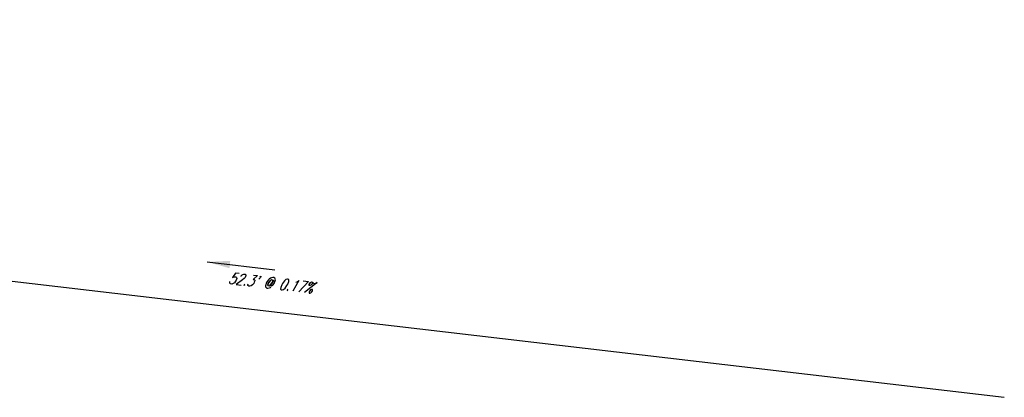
# Model space of a CAD drawing. Extents: x 167754 to 212748, y 396132 to 454338.
# Tile 13 of 150: x 175431 to 175465, y 419418 to 419432. Entities that reach past the tile are written whole.
import ezdxf
from ezdxf.enums import TextEntityAlignment as Align

# ---------------------------------------------------------------- set-up
doc = ezdxf.new("R2010")
doc.units = 0
doc.header["$MEASUREMENT"] = 0
doc.layers.add('0_3DP_MAT', color=181, linetype='CONTINUOUS', plot=False)
doc.layers.add('0_EX. 3DP', color=31, linetype='CONTINUOUS', plot=False)
doc.styles.add('romans', font='romans.shx', dxfattribs={"width": 0.75, "oblique": 22.5})
doc.dimstyles.new('4P', dxfattribs={"dimscale": 4, "dimtxt": 0.14, "dimasz": 0.14, "dimexe": 0.05, "dimexo": 0.05, "dimgap": 0.05, "dimtad": 1, "dimzin": 0, "dimdsep": 46, "dimtxsty": 'romans', "dimcen": 0, "dimdle": 0.1, "dimclrd": 1, "dimclre": 1, "dimclrt": 7, "dimaunit": 1, "dimadec": 4, "dimazin": 0, "dimtfac": 1, "dimtmove": 0, "dimatfit": 2, "dimfxl": 1, "dimtvp": 1, "dimtolj": 1, "dimtzin": 0, "dimarcsym": 0})

msp = doc.modelspace()

# ---------------------------------------------------------------- linework, layer by layer
at = {"layer": '0_EX. 3DP'}
msp.add_polyline3d([(175366.943, 419431.543, 1154.493), (175413.375, 419424.308, 1156.152), (175465.332, 419418.218, 1156.242)], dxfattribs=at)

# ---------------------------------------------------------------- texts
at = {"layer": '0_3DP_MAT', "style": 'romans', "oblique": 22.5, "width": 0.75}
msp.add_text("52.3' @ 0.17%", height=0.4, rotation=353.3147, dxfattribs=at).set_placement((175439.447, 419422.058), align=Align.CENTER)

# ---------------------------------------------------------------- leaders
at = {"layer": '0_3DP_MAT'}
msp.add_leader([(175437.239, 419422.997), (175439.623, 419422.718)], dimstyle='4P', override={"dimscale": 20, "dimtxt": 0.12, "dimasz": 0.04, "dimdec": 2}, dxfattribs=at)

doc.saveas('drawing.dxf')
